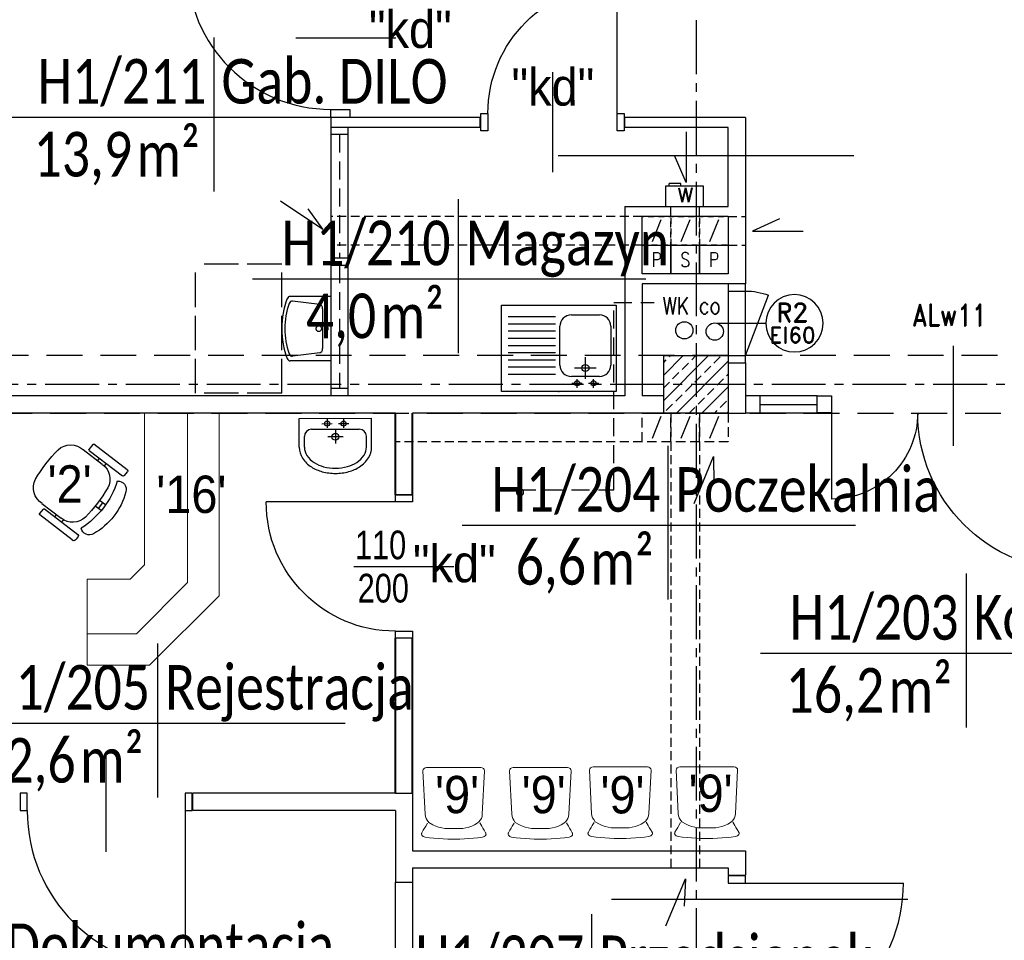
# Model space of a CAD drawing. Header units: millimetres. Extents: x 20447 to 23253, y -8211 to -4238.
# Tile 7 of 22: x 21071 to 21757, y -6873 to -6231. Entities that reach past the tile are written whole.
import ezdxf
from ezdxf.enums import TextEntityAlignment as Align

# ---------------------------------------------------------------- set-up
doc = ezdxf.new("R2010")
doc.units = ezdxf.units.MM
for name, pattern in [('ACAD_ISO02W100', [15, 12, -3]), ('CENTER2', [1.125, 0.75, -0.125, 0.125, -0.125]), ('DASHED', [0.75, 0.5, -0.25]), ('HIDDEN', [0.375, 0.25, -0.125]), ('HIDDEN2', [0.1875, 0.125, -0.0625])]:
    doc.linetypes.add(name, pattern=pattern)
for name, color, linetype in [('_A_metki', 19, 'Continuous'), ('ddkanpodstropem', 3, 'HIDDEN2'), ('DRZWIOPIS', 250, 'Continuous'), ('GRAWITACJE', 1, 'HIDDEN2'), ('KRESKOWANIE', 250, 'Continuous'), ('NAZWY_POM_ARCHITEKTURA', 7, 'Continuous'), ('nowe urz. sanit.', 251, 'Continuous'), ('opis technologia', 250, 'Continuous'), ('opisy', 2, 'Continuous'), ('OSIE', 1, 'CENTER2'), ('PODCIAGI', 251, 'DASHED'), ('s-piony c.o', 1, 'Continuous'), ('SANITARNE', 3, 'Continuous'), ('SLUPY', 250, 'Continuous'), ('SLUSARKA', 7, 'Continuous'), ('SLUSARKA_OPIS', 7, 'Continuous'), ('STOLDRZWI', 7, 'Continuous'), ('TECHNOLOGIA', 5, 'Continuous'), ('URZĄDZ_SANIT', 4, 'Continuous'), ('wentylatorki', 3, 'Continuous'), ('WODKAN', 3, 'Continuous')]:
    doc.layers.add(name, color=color, linetype=linetype)
doc.layers.add('pfu moje', color=95, linetype='Continuous', lineweight=40)
doc.layers.add('ŚCIANY_STARE', color=250, linetype='Continuous', lineweight=25)
doc.styles.add('ARIAL', font='arial.ttf', dxfattribs={"width": 0.9})
doc.styles.add('MM', font='calibri.ttf', dxfattribs={"width": 0.6, "height": 15})
doc.styles.add('PITSIMP8', font='pitsimp8')
doc.styles.add('ROMAND', font='romand', dxfattribs={"height": 20})
doc.styles.add('ROMANS', font='ROMANS.shx', dxfattribs={"width": 0.6})

# ---------------------------------------------------------------- blocks, each defined once
blk = doc.blocks.new('DRZWI_D18W_110')
for p, q in [((5, 12), (5, 122)), ((60, 40.83), (60, -28.83))]:
    blk.add_line(p, q)
for points in [[(0, 0), (5, 0), (5, 12), (0, 12)], [(115, 0), (120, 0), (120, 12), (115, 12)]]:
    blk.add_lwpolyline(points, close=True)
blk.add_arc((5, 12), 110, 0, 90)
blk = doc.blocks.new('DRZWI_D11W_90')
for p, q in [((5, 12), (5, 102)), ((50, 40.83), (50, -28.83))]:
    blk.add_line(p, q)
for points in [[(0, 0), (5, 0), (5, 12), (0, 12)], [(95, 0), (100, 0), (100, 12), (95, 12)]]:
    blk.add_lwpolyline(points, close=True)
blk.add_arc((5, 12), 90, 0, 90)
blk = doc.blocks.new('ZLEWOZMYWAK_80_1K')
for p, q in [((-40, 0), (40, 0)), ((-40, -60), (-40, 0)), ((40, 0), (40, -60)), ((-20.68, -5.67), (-27.96, -5.67)), ((-24.26, -2.56), (-24.26, -8.55)), ((-9.09, -5.67), (-16.25, -5.67)), ((-12.74, -2.56), (-12.74, -8.55)), ((-28.25, -10.37), (-8.75, -10.37)), ((-18.5, -8.8), (-18.5, -23.8)), ((2.3, -11.87), (35.3, -11.87)), ((-36.25, -45.37), (-36.25, -18.37)), ((-26, -16.3), (-11, -16.3)), ((-0.75, -18.37), (-0.75, -45.37)), ((2.3, -16.87), (35.3, -16.87)), ((2.3, -21.87), (35.3, -21.87)), ((2.3, -26.87), (35.3, -26.87)), ((2.3, -31.87), (35.3, -31.87)), ((2.3, -36.87), (35.3, -36.87)), ((2.3, -41.87), (35.3, -41.87)), ((2.3, -46.87), (35.3, -46.87)), ((-8.75, -53.37), (-28.25, -53.37)), ((2.3, -51.87), (35.3, -51.87)), ((40, -60), (-40, -60))]:
    blk.add_line(p, q)
for centre, radius in [((-24.26, -5.67), 1.76), ((-12.74, -5.67), 1.76), ((-18.5, -16.3), 2.5)]:
    blk.add_circle(centre, radius)
for centre, start, end in [((-28.25, -18.37), 90, 180), ((-8.75, -18.37), 0, 90), ((-28.25, -45.37), 180, 270), ((-8.75, -45.37), 270, 0)]:
    blk.add_arc(centre, 8, start, end)
blk.add_point((0, 0))
blk = doc.blocks.new('R2')
at = {"layer": 'DRZWIOPIS'}
blk.add_circle((-27.5, -34.11), 19.99, dxfattribs=at)
at = {"layer": 'STOLDRZWI'}
for p, q in [((-27.5, 19.8), (-27.5, -14.11)), ((-50, 12), (-50, 0)), ((-5, 12), (-5, 0)), ((-5, 0), (-47.02, -16.1))]:
    blk.add_line(p, q, dxfattribs=at)
blk.add_lwpolyline([(-55, 12), (0, 12), (0, 0), (-55, 0)], close=True, dxfattribs=at)
blk.add_arc((-5, 0), 45, 179.99823, 200.97168, dxfattribs=at)
at = {"style": 'ROMANS', "flags": 1}
blk.add_attdef('OPIS', (-27.5, -14.12), '', height=10, dxfattribs=at)
at = {"layer": 'DRZWIOPIS', "style": 'ROMAND'}
blk.add_attdef('SYMBOL', text='', height=13, dxfattribs=at).set_placement((-28.96, -33.66, -2.69), align=Align.MIDDLE)
blk = doc.blocks.new('DP170')
for p, q in [((11.99, 180), (71.99, 180)), ((34.83, 95), (-34.83, 95)), ((12, 10), (122, 10))]:
    blk.add_line(p, q)
for points in [[(-0.01, 190), (-0.01, 180), (11.99, 180), (11.99, 190)], [(0, 0), (0, 10), (12, 10), (12, 0)]]:
    blk.add_lwpolyline(points, close=True)
for centre, radius, start, end in [((11.99, 180), 60, 270, 0), ((12, 10), 110, 0.00177, 90.00177)]:
    blk.add_arc(centre, radius, start, end)
blk = doc.blocks.new('A$C4D6E149D')
at = {"layer": 'wentylatorki', "linetype": 'Continuous'}
for p, q in [((16, 2), (16, 0)), ((16, 0), (24, 0)), ((24, 2), (24, 0))]:
    blk.add_line(p, q, dxfattribs=at)
blk.add_lwpolyline([(0, 2), (26.5, 2), (26.5, 16), (0, 16)], close=True, dxfattribs=at)
blk = doc.blocks.new('A$7E94F132B1B80')
at = {"color": 18, "linetype": 'Continuous', "lineweight": 0}
for p, q in [((1.51, 42.5), (1.08, 39.39)), ((1.73, 43.2), (1.51, 42.5)), ((1.99, 43.8), (1.73, 43.2)), ((2.35, 44.34), (1.99, 43.8)), ((2.86, 44.79), (2.35, 44.34)), ((2.86, 44.79), (3.2, 44.89)), ((3.61, 45), (3.2, 44.89)), ((3.61, 45), (3.96, 44.92)), ((4.27, 44.83), (3.96, 44.92)), ((4.27, 44.83), (4.41, 44.73)), ((6.2, 43.69), (4.41, 44.73)), ((7.8, 42.76), (6.2, 43.69)), ((9.04, 42.05), (7.8, 42.76)), ((11.11, 40.78), (9.04, 42.05)), ((14.51, 41.73), (13.23, 41)), ((15.91, 42.22), (14.51, 41.73)), ((17.37, 42.43), (15.91, 42.22)), ((47.54, 43.92), (17.37, 42.43)), ((48.48, 43.73), (47.54, 43.92)), ((49.28, 43.19), (48.48, 43.73)), ((49.81, 42.38), (49.28, 43.19)), ((50, 41.43), (49.81, 42.38)), ((50, 3.57), (50, 41.43)), ((0.7, 36.29), (0.4, 33.13)), ((1.08, 39.39), (0.7, 36.29)), ((9.15, 35.05), (8.42, 33)), ((10.06, 37.02), (9.15, 35.05)), ((10.06, 37.02), (11.6, 39.94)), ((13.23, 41), (11.6, 39.94)), ((0.18, 29.94), (0.04, 26.72)), ((0.4, 33.13), (0.18, 29.94)), ((7.58, 28.74), (7.48, 26.57)), ((7.9, 30.89), (7.58, 28.74)), ((8.42, 33), (7.9, 30.89)), ((0.04, 26.72), (0, 23.5)), ((0, 21.49), (0, 23.5)), ((0.04, 18.27), (0, 21.49)), ((7.48, 26.57), (7.48, 18.42)), ((0.18, 15.06), (0.04, 18.27)), ((0.4, 11.87), (0.18, 15.06)), ((7.48, 18.42), (7.58, 16.25)), ((7.58, 16.25), (7.9, 14.1)), ((7.9, 14.1), (8.42, 11.99)), ((0.7, 8.71), (0.4, 11.87)), ((1.08, 5.61), (0.7, 8.71)), ((8.42, 11.99), (9.15, 9.95)), ((9.15, 9.95), (10.06, 7.98)), ((10.06, 7.98), (11.12, 6.1)), ((1.51, 2.5), (1.08, 5.61)), ((1.73, 1.8), (1.51, 2.5)), ((1.99, 1.19), (1.73, 1.8)), ((2.35, 0.65), (1.99, 1.19)), ((2.86, 0.21), (2.35, 0.65)), ((3.24, 0.09), (2.86, 0.21)), ((3.61, 0), (3.24, 0.09)), ((3.61, 0), (3.96, 0.07)), ((4.27, 0.16), (3.96, 0.07)), ((4.27, 0.16), (4.41, 0.26)), ((6.2, 1.31), (4.41, 0.26)), ((7.8, 2.24), (6.2, 1.31)), ((9.04, 2.94), (7.8, 2.24)), ((11.36, 4.36), (9.04, 2.94)), ((11.12, 6.1), (12.1, 4.96)), ((12.1, 4.96), (13.23, 4)), ((13.23, 4), (14.51, 3.26)), ((14.51, 3.26), (15.91, 2.78)), ((15.91, 2.78), (17.37, 2.57)), ((17.37, 2.57), (47.54, 1.07)), ((47.54, 1.07), (48.48, 1.26)), ((48.48, 1.26), (49.28, 1.8)), ((49.28, 1.8), (49.81, 2.61)), ((49.81, 2.61), (50, 3.57))]:
    blk.add_line(p, q, dxfattribs=at)
blk = doc.blocks.new('*U1666')
at = {"layer": '_A_metki', "color": 1}
for points in [[(50, 21.37), (50, -20)], [(-5.26, 0), (100.46, 0)]]:
    blk.add_lwpolyline(points, dxfattribs=at)
at = {"layer": '_A_metki', "insert": (46.18, -4), "char_height": 12, "width": 19.7618, "attachment_point": 3, "line_spacing_factor": 0.8, "style": 'MM'}
blk.add_mtext('{\\W0.8;m²}', dxfattribs=at)
at = {"layer": '_A_metki', "style": 'MM', "width": 0.8}
for tag, p in [('NAZWA 1', (52, 15)), ('NAZWA 2', (52, 0))]:
    blk.add_attdef(tag, text='', height=12, dxfattribs=at).set_placement(p, align=Align.BOTTOM_LEFT)
for tag, p in [('nr pom.', (48, 0)), ('POW', (24.18, -21.08))]:
    blk.add_attdef(tag, text='', height=12, dxfattribs=at).set_placement(p, align=Align.BOTTOM_RIGHT)
blk.add_attdef('POW.', text='', height=12, dxfattribs=at).set_placement((28, -4), align=Align.TOP_RIGHT)
at = {"layer": '_A_metki', "style": 'MM', "oblique": 15, "width": 0.8}
blk.add_attdef('posadzka', text='', height=12, dxfattribs=at).set_placement((52, -4), align=Align.TOP_LEFT)
blk = doc.blocks.new('FOTEL_DO_BIURKA1')
at = {"layer": 'TECHNOLOGIA'}
for p, q in [((-23.03, 13.87), (-23.03, -2.93)), ((24.17, 13.87), (24.17, -2.93)), ((-30.52, -19.02), (-30.52, 10.27)), ((-30.02, 10.77), (-25.66, 10.77)), ((-25.16, 10.27), (-25.16, -19.02)), ((26.17, 10.27), (26.17, -19.13)), ((30.97, 10.77), (26.67, 10.77)), ((31.47, -18.13), (31.47, 10.27)), ((-22.96, 1.17), (-25.06, 1.17)), ((24.17, 1.17), (26.27, 1.17)), ((-22.93, -4.83), (-25.13, -4.83)), ((24.07, -4.83), (26.27, -4.83)), ((-26.16, -20.02), (-29.52, -20.02)), ((-1.9, -21.9), (-1.9, -16.72)), ((3.04, -19.58), (-1.89, -19.58)), ((3.03, -21.9), (3.03, -16.71)), ((27.17, -20.13), (29.47, -20.13)), ((29.47, -20.13), (30.47, -20.13)), ((31.47, -18.13), (31.47, -19.13))]:
    blk.add_line(p, q, dxfattribs=at)
for centre, radius, start, end in [((-10.14, 14.92), 12.94, 99.71676, 185.50292), ((0.52, -76.72), 105.2, 82.92886, 97.07114), ((11.29, 14.92), 12.94, 354.49708, 80.28324), ((-30.02, 10.27), 0.5, 90, 180), ((-25.66, 10.27), 0.5, 360, 90), ((26.67, 10.27), 0.5, 90, 180), ((30.97, 10.27), 0.5, 360, 90), ((-10.41, -3.43), 12.63, 178.15894, 261.71383), ((11.55, -3.43), 12.63, 278.28617, 1.84106), ((-29.52, -19.02), 1, 180, 270), ((-26.16, -19.02), 1, 270, 360), ((-15.78, -22.18), 5.8, 138.43067, 251.02872), ((0.57, 38.88), 60.84, 250.10802, 289.89198), ((0.57, 82.57), 99.33, 262.59599, 277.40401), ((16.79, -22.09), 5.85, 292.74239, 39.99086), ((27.17, -19.13), 1, 180, 270), ((30.47, -19.13), 1, 270, 360), ((0.47, 16.44), 47.7, 247.64119, 292.92377)]:
    blk.add_arc(centre, radius, start, end, dxfattribs=at)
blk = doc.blocks.new('A$7E991312A308B')
at = {"layer": 'TECHNOLOGIA', "lineweight": 9}
for p, q in [((47.45, 176), (90.99, 176)), ((47.45, 116), (47.45, 176)), ((90.99, 176), (139.45, 127.54)), ((47.45, 154), (81.87, 154)), ((81.87, 154), (117.45, 118.43)), ((139.45, 127.54), (139.45, 0)), ((117.45, 118.43), (117.45, 0)), ((77.45, 116), (47.45, 116)), ((87.45, 106), (77.45, 116)), ((87.45, 0), (87.45, 106))]:
    blk.add_line(p, q, dxfattribs=at)
at = {"layer": 'TECHNOLOGIA', "lineweight": 9, "rotation": 127.4093422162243}
blk.add_blockref('FOTEL_DO_BIURKA1', (41.74, 52.49), dxfattribs=at)
blk = doc.blocks.new('2DSAN314')
for p, q in [((-0.5, 0), (-0.5, 0.827)), ((-0.374, 0.224), (-0.427, 0.779)), ((0.374, 0.224), (0.427, 0.779)), ((0.5, 0), (0.5, 0.827)), ((0.308, 0.167), (-0.308, 0.167)), ((0.5, 0), (-0.5, 0))]:
    blk.add_line(p, q)
for points in [[(0.04, 0.245, 0.067459), (0.037, 0.268, 0.079812), (0.028, 0.287, 0.107118), (0.014, 0.3, 0.139889), (0, 0.305, 0.139889), (-0.014, 0.3, 0.107118), (-0.028, 0.287, 0.079812), (-0.037, 0.268, 0.067459), (-0.04, 0.245, 0.067459), (-0.037, 0.221, 0.079812), (-0.028, 0.202, 0.107118), (-0.014, 0.189, 0.139889), (0, 0.185, 0.139889), (0.014, 0.189, 0.107118), (0.028, 0.202, 0.079812), (0.037, 0.221, 0.067459)], [(0.024, 0.086, 0.067459), (0.022, 0.1, 0.079812), (0.017, 0.111, 0.107118), (0.009, 0.119, 0.139889), (0, 0.122, 0.139889), (-0.009, 0.119, 0.107118), (-0.017, 0.111, 0.079812), (-0.022, 0.1, 0.067459), (-0.024, 0.086, 0.067459), (-0.022, 0.071, 0.079812), (-0.017, 0.06, 0.107118), (-0.009, 0.052, 0.139889), (0, 0.05, 0.139889), (0.009, 0.052, 0.107118), (0.017, 0.06, 0.079812), (0.022, 0.071, 0.067459)]]:
    blk.add_lwpolyline(points, format="xyb", close=True)
for centre, radius, start, end in [((0, -0.004), 1.004, 62.4694, 117.5306), ((0, -0.004), 0.938, 65.5218, 114.4782), ((-0.433, 0.827), 0.0667, 117.5306, 180), ((-0.361, 0.788), 0.0667, 114.4782, 187.6882), ((0.361, 0.788), 0.0667, 352.3118, 65.5218), ((0.433, 0.827), 0.0667, 0, 62.4694), ((-0.308, 0.233), 0.0667, 187.6882, 270), ((0.308, 0.233), 0.0667, 270, 352.3118)]:
    blk.add_arc(centre, radius, start, end)
at = {"linetype": 'ByBlock', "style": 'PITSIMP8', "flags": 9}
for tag, p in [('VOLUMENSTROM', (-0.231, 0.46)), ('RAUM/GRUPPE', (-0.231, 0.58)), ('BEZEICHNUNG', (-0.231, 0.6)), ('POS.NR.G-LV', (-0.231, 0.56)), ('KENNUNG', (-0.231, 0.5)), ('LEISTUNG', (-0.231, 0.48)), ('FABRIKAT', (-0.231, 0.54)), ('TYP', (-0.231, 0.52)), ('SPANNUNG/FREQUENZ', (-0.231, 0.3)), ('DRUCK/-STUFE', (-0.231, 0.44)), ('TEMPERATUR', (-0.231, 0.36)), ('ANSCHLUSS', (-0.231, 0.42)), ('SCHUTZART', (-0.231, 0.32)), ('DREHZAHL', (-0.231, 0.34)), ('GROESSE', (-0.231, 0.4)), ('DN', (-0.231, 0.38)), ('GEWICHT', (-0.231, 0.28)), ('FREI', (-0.231, 0.26)), ('FREI', (-0.231, 0.24)), ('FREI', (-0.231, 0.22))]:
    blk.add_attdef(tag, text='', height=0.01, dxfattribs=at).set_placement(p, align=Align.MIDDLE)
blk = doc.blocks.new('Umywalka')
at = {"layer": 'URZĄDZ_SANIT', "xscale": 50, "yscale": 38, "zscale": 50, "rotation": 180}
blk.add_blockref('2DSAN314', (0, 0), dxfattribs=at)
blk = doc.blocks.new('A$7E781763181EF')
at = {"layer": 'nowe urz. sanit.', "color": 250, "linetype": 'ACAD_ISO02W100', "ltscale": 2}
for p, q in [((0, 94.2), (90, 94.2)), ((0, 34.2), (0, 94.2)), ((90, 34.2), (90, 94.2)), ((0, 34.2), (90, 34.2))]:
    blk.add_line(p, q, dxfattribs=at)
at = {"layer": 'nowe urz. sanit.', "color": 250, "ltscale": 50, "xscale": 0.9, "yscale": 0.9, "zscale": 0.9, "rotation": 180}
blk.add_blockref('Umywalka', (45, 0), dxfattribs=at)
blk = doc.blocks.new('SZACHT_SUFIT')
at = {"linetype": 'HIDDEN', "ltscale": 26.5}
for p, q in [((0, 0), (0, 20)), ((0, 20), (20, 20)), ((20, 20), (20, 0)), ((20, 0), (0, 0))]:
    blk.add_line(p, q, dxfattribs=at)
at = {"style": 'ROMANS', "width": 0.8}
blk.add_attdef('5', text='', height=10, dxfattribs=at).set_placement((10.01, 9.93), align=Align.MIDDLE)
blk = doc.blocks.new('SZACHT')
for p, q in [((0, 0), (0, 20)), ((0, 20), (20, 20)), ((20, 20), (20, 0)), ((20, 0), (0, 0))]:
    blk.add_line(p, q)
at = {"style": 'ROMANS', "width": 0.8}
blk.add_attdef('5', text='', height=10, dxfattribs=at).set_placement((10.01, 9.93), align=Align.MIDDLE)

msp = doc.modelspace()

# ---------------------------------------------------------------- hatches: boundary and pattern name
at = {"layer": 'KRESKOWANIE'}
h = msp.add_hatch(dxfattribs=at)
h.set_pattern_fill('BRASS', color=256, scale=50, angle=45, style=0)
h.set_pattern_definition([(45, (38061.459, -8976.495), (-8.838835, 8.838835), []), (45, (38057.04, -8972.075), (-8.838835, 8.838835), [6.25, -3.125])])
h.paths.add_polyline_path([(21542.49, -6465.48), (21519.99, -6465.48), (21519.99, -6485.48), (21542.49, -6485.48)])
h.paths.add_polyline_path([(21564.99, -6485.48), (21564.99, -6465.48), (21542.49, -6465.48), (21542.49, -6485.48)])
h.paths.add_polyline_path([(21564.99, -6505.48), (21564.99, -6485.48), (21542.49, -6485.48), (21542.49, -6505.48)])
h.paths.add_polyline_path([(21542.49, -6485.48), (21519.99, -6485.48), (21519.99, -6505.48), (21542.49, -6505.48)])

# ---------------------------------------------------------------- linework, layer by layer
msp.add_line((21263.65, -6243.98), (21333.31, -6243.98))
msp.add_lwpolyline([(21301.31, -6293.93), (21301.31, -6299.48), (21287.99, -6299.48), (21287.99, -6293.93)], close=True)
msp.add_arc((21287.99, -6194.03), 99.9, 180, 270)
at = {"layer": 'ddkanpodstropem', "ltscale": 100}
for p, q in [((21485.23, -6559.12), (21485.23, -6428.39)), ((21485.23, -6428.39), (21513.24, -6428.39)), ((21418.32, -6559.12), (21485.23, -6559.12))]:
    msp.add_line(p, q, dxfattribs=at)
msp.add_lwpolyline([(21417.38, -6560.68, 1), (21422.38, -6560.68, 1)], format="xyb", close=True, dxfattribs=at)
at = {"layer": 'DRZWIOPIS', "color": 250}
msp.add_line((21275.27, -6243.98), (21315.27, -6243.98), dxfattribs=at)
at = {"layer": 'GRAWITACJE', "color": 3, "linetype": 'Continuous'}
for p, q in [((21535.53, -6309.46), (21535.53, -6344.89)), ((21535.53, -6344.89), (21527.6, -6326.11)), ((21253, -6357.7), (21282.44, -6377.42)), ((21282.44, -6377.42), (21272.26, -6363.27)), ((21600.62, -6370.24), (21581.76, -6378.79)), ((21581.76, -6378.79), (21617.19, -6378.79)), ((21541.31, -6568.46), (21554.73, -6535.67)), ((21554.73, -6535.67), (21554.85, -6554.58)), ((21521.36, -6862.78), (21535.15, -6830.14)), ((21535.15, -6830.14), (21534.27, -6849.02))]:
    msp.add_line(p, q, dxfattribs=at)
at = {"layer": 'GRAWITACJE', "linetype": 'HIDDEN2', "ltscale": 50}
for p, q in [((21524.99, -6368.48), (21524.99, -6361.48)), ((21544.87, -6368.48), (21544.87, -6361.48)), ((21504.99, -6368.48), (21287.99, -6368.48)), ((21504.99, -6368.48), (21492.99, -6368.48)), ((21564.73, -6368.48), (21576.99, -6368.48)), ((21504.99, -6388.48), (21287.99, -6388.48)), ((21564.99, -6388.48), (21576.99, -6388.48)), ((21504.99, -6525.48), (21332.99, -6525.48)), ((21524.99, -6525.48), (21524.99, -6822.48)), ((21544.99, -6525.48), (21544.99, -6822.48))]:
    msp.add_line(p, q, dxfattribs=at)
at = {"layer": 'GRAWITACJE', "linetype": 'Continuous', "ltscale": 50}
for points in [[(21504.99, -6388.48), (21524.99, -6388.48), (21524.99, -6408.48), (21504.99, -6408.48)], [(21524.99, -6388.48), (21544.99, -6388.48), (21544.99, -6408.48), (21524.99, -6408.48)], [(21544.99, -6388.48), (21564.99, -6388.48), (21564.99, -6408.48), (21544.99, -6408.48)]]:
    msp.add_lwpolyline(points, close=True, dxfattribs=at)
at = {"layer": 'NAZWY_POM_ARCHITEKTURA'}
for p, q in [((21652.45, -6326.25), (21446.47, -6326.25)), ((21690.09, -6844.51), (21483.55, -6844.51))]:
    msp.add_line(p, q, dxfattribs=at)
at = {"layer": 'OSIE', "ltscale": 50}
for p, q in [((21542.49, -4319.3), (21542.49, -7995.09)), ((21542.49, -4319.3), (21542.49, -7995.09)), ((20526.54, -6485.48), (22719.53, -6485.48)), ((20526.54, -6485.48), (22719.53, -6485.48))]:
    msp.add_line(p, q, dxfattribs=at)
at = {"layer": 'pfu moje', "color": 5, "ltscale": 25}
for p, q in [((21332.99, -6562.48), (21332.99, -6505.48)), ((21344.99, -6562.48), (21344.99, -6505.48)), ((21332.99, -6770.48), (21332.99, -6662.48)), ((21344.99, -6770.48), (21344.99, -6662.48))]:
    msp.add_line(p, q, dxfattribs=at)
at = {"layer": 'PODCIAGI', "ltscale": 50}
for p, q in [((22539.99, -6465.48), (20916.99, -6465.48)), ((20904.99, -6505.48), (22539.99, -6505.48))]:
    msp.add_line(p, q, dxfattribs=at)
at = {"layer": 'SANITARNE'}
for p, q in [((21265.99, -6509.33), (21316.39, -6509.17)), ((21265.99, -6509.33), (21316.39, -6509.17)), ((21266.06, -6529.32), (21265.99, -6509.33)), ((21266.06, -6529.32), (21265.99, -6509.33)), ((21285.44, -6509.79), (21285.46, -6515.78)), ((21285.44, -6509.79), (21285.46, -6515.78)), ((21296.96, -6509.75), (21296.98, -6515.74)), ((21296.96, -6509.75), (21296.98, -6515.74)), ((21316.46, -6529.15), (21316.39, -6509.17)), ((21316.46, -6529.15), (21316.39, -6509.17)), ((21274.62, -6516.84), (21307.82, -6516.73)), ((21274.62, -6516.84), (21307.82, -6516.73)), ((21281.8, -6512.91), (21288.95, -6512.88)), ((21281.8, -6512.91), (21288.95, -6512.88)), ((21291.22, -6516.91), (21291.25, -6526.84)), ((21291.22, -6516.91), (21291.25, -6526.84)), ((21293.38, -6512.87), (21300.67, -6512.85)), ((21293.38, -6512.87), (21300.67, -6512.85)), ((21269.66, -6529.3), (21269.63, -6521.86)), ((21269.66, -6529.3), (21269.63, -6521.86)), ((21296.55, -6522.04), (21285.88, -6522.08)), ((21296.55, -6522.04), (21285.88, -6522.08)), ((21312.86, -6529.17), (21312.83, -6521.72)), ((21312.86, -6529.17), (21312.83, -6521.72))]:
    msp.add_line(p, q, dxfattribs=at)
for centre, radius in [((21285.45, -6512.9), 1.76), ((21285.45, -6512.9), 1.76), ((21296.97, -6512.86), 1.76), ((21296.97, -6512.86), 1.76), ((21291.21, -6522.06), 2.4), ((21291.21, -6522.06), 2.4)]:
    msp.add_circle(centre, radius, dxfattribs=at)
for centre, radius, start, end in [((21274.63, -6521.84), 5, 90.18361, 180.18361), ((21274.63, -6521.84), 5, 90.18361, 180.18361), ((21307.83, -6521.73), 5, 0.18361, 90.18361), ((21307.83, -6521.73), 5, 0.18361, 90.18361), ((21280.17, -6529.27), 14.11, 180.18361, 213.00945), ((21280.17, -6529.27), 14.11, 180.18361, 213.00945), ((21280.17, -6529.27), 10.51, 180.18361, 213.00945), ((21280.17, -6529.27), 10.51, 180.18361, 213.00945), ((21302.34, -6529.2), 10.51, 327.35778, 0.18361), ((21302.34, -6529.2), 10.51, 327.35778, 0.18361), ((21302.34, -6529.2), 14.11, 327.35778, 0.18361), ((21302.34, -6529.2), 14.11, 327.35778, 0.18361), ((21285.47, -6525.83), 20.43, 213.00945, 237.47919), ((21285.47, -6525.83), 20.43, 213.00945, 237.47919), ((21285.47, -6525.83), 16.83, 213.00945, 237.47919), ((21285.47, -6525.83), 16.83, 213.00945, 237.47919), ((21297.03, -6525.8), 16.83, 302.88804, 327.35778), ((21297.03, -6525.8), 16.83, 302.88804, 327.35778), ((21297.03, -6525.8), 20.43, 302.88804, 327.35778), ((21297.03, -6525.8), 20.43, 302.88804, 327.35778), ((21288.94, -6520.38), 26.89, 237.47919, 255.28971), ((21288.94, -6520.38), 26.89, 237.47919, 255.28971), ((21288.94, -6520.38), 23.29, 237.47919, 255.28971), ((21288.94, -6520.38), 23.29, 237.47919, 255.28971), ((21291.2, -6511.76), 32.2, 255.28971, 270.18361), ((21291.2, -6511.76), 32.2, 255.28971, 270.18361), ((21291.2, -6511.76), 32.2, 270.18361, 285.07752), ((21291.2, -6511.76), 32.2, 270.18361, 285.07752), ((21293.52, -6520.37), 23.29, 285.07752, 302.88804), ((21293.52, -6520.37), 23.29, 285.07752, 302.88804), ((21293.52, -6520.37), 26.89, 285.07752, 302.88804), ((21293.52, -6520.37), 26.89, 285.07752, 302.88804), ((21291.2, -6511.76), 35.8, 255.28971, 270.18361), ((21291.2, -6511.76), 35.8, 255.28971, 270.18361), ((21291.2, -6511.76), 35.8, 270.18361, 285.07752), ((21291.2, -6511.76), 35.8, 270.18361, 285.07752)]:
    msp.add_arc(centre, radius, start, end, dxfattribs=at)
at = {"layer": 'SLUPY'}
msp.add_lwpolyline([(21519.99, -6465.48), (21564.99, -6465.48), (21564.99, -6505.48), (21519.99, -6505.48)], close=True, dxfattribs=at)
msp.add_lwpolyline([(21519.99, -6465.48), (21564.99, -6465.48), (21564.99, -6505.48), (21519.99, -6505.48)], close=True, dxfattribs=at)
at = {"layer": 'SLUSARKA', "ltscale": 50}
for p, q in [((21626.96, -6493.48), (21576.99, -6493.48)), ((21586.99, -6493.48), (21586.99, -6505.48)), ((21586.99, -6499.48), (21626.96, -6499.48)), ((21626.96, -6505.48), (21576.99, -6505.48))]:
    msp.add_line(p, q, dxfattribs=at)
at = {"layer": 'STOLDRZWI', "linetype": 'HIDDEN'}
for p, q in [((21299.99, -6306.48), (21287.99, -6306.48)), ((21299.99, -6311.48), (21287.99, -6311.48)), ((21287.99, -6397.45), (21299.99, -6397.45)), ((21287.99, -6402.45), (21299.99, -6402.45)), ((21299.99, -6488.48), (21287.99, -6488.48)), ((21299.99, -6493.48), (21287.99, -6493.48))]:
    msp.add_line(p, q, dxfattribs=at)
at = {"layer": 'STOLDRZWI', "linetype": 'HIDDEN', "ltscale": 50}
for p, q in [((21293.99, -6311.48), (21293.99, -6388.98)), ((21293.99, -6393.98), (21293.99, -6397.45)), ((21293.99, -6402.45), (21293.99, -6488.48))]:
    msp.add_line(p, q, dxfattribs=at)
at = {"layer": 'WODKAN'}
for centre in [(21534.37, -6447.87), (21555.56, -6448.74)]:
    msp.add_circle(centre, 6, dxfattribs=at)
at = {"layer": 'ŚCIANY_STARE'}
for p, q in [((21391.99, -6299.48), (21287.99, -6299.48)), ((21287.99, -6299.48), (21287.99, -6493.48)), ((21389.99, -6299.48), (21299.99, -6299.48)), ((21391.99, -6306.48), (21391.99, -6299.48)), ((21492.99, -6306.48), (21492.99, -6299.48)), ((21576.99, -6299.48), (21492.99, -6299.48)), ((21576.99, -6299.48), (21576.99, -6408.48)), ((21391.99, -6306.48), (21299.99, -6306.48)), ((21299.99, -6306.48), (21299.99, -6493.48)), ((21564.99, -6306.48), (21492.99, -6306.48)), ((21564.99, -6361.48), (21564.99, -6306.48)), ((21492.99, -6361.48), (21492.99, -6493.48)), ((21492.99, -6361.48), (21564.99, -6361.48)), ((21564.99, -6368.48), (21504.99, -6368.48)), ((21504.99, -6408.48), (21504.99, -6368.48)), ((21564.99, -6368.48), (21564.99, -6408.48)), ((21576.99, -6408.48), (21576.99, -6415.48)), ((21576.99, -6415.48), (21504.99, -6415.48)), ((21504.99, -6415.48), (21504.99, -6493.48)), ((21576.99, -6470.48), (21576.99, -6505.48)), ((21287.99, -6493.48), (20904.99, -6493.48)), ((21492.99, -6493.48), (21299.99, -6493.48)), ((21519.99, -6493.48), (21504.99, -6493.48)), ((21332.99, -6505.48), (20904.99, -6505.48)), ((21519.99, -6505.48), (21344.99, -6505.48)), ((21519.99, -6505.48), (21504.99, -6505.48)), ((21564.99, -6505.48), (21576.99, -6505.48)), ((21344.99, -6562.48), (21332.99, -6562.48)), ((21332.99, -6770.48), (21191.99, -6770.48)), ((21191.99, -6782.48), (21191.99, -6770.48)), ((21332.99, -6770.48), (21344.99, -6770.48)), ((21344.99, -6770.48), (21344.99, -6810.48)), ((21332.99, -6782.48), (21191.99, -6782.48)), ((21332.99, -6782.48), (21332.99, -6832.48)), ((21344.99, -6810.48), (21576.99, -6810.48)), ((21576.99, -6810.48), (21576.99, -6827.48)), ((21344.99, -6822.48), (21564.99, -6822.48)), ((21344.99, -6822.48), (21344.99, -6832.48)), ((21564.99, -6822.48), (21564.99, -6827.48)), ((21564.99, -6827.48), (21576.99, -6827.48))]:
    msp.add_line(p, q, dxfattribs=at)
at = {"layer": 'ŚCIANY_STARE', "linetype": 'Continuous'}
msp.add_line((21564.99, -6408.48), (21504.99, -6408.48), dxfattribs=at)
at = {"layer": 'ŚCIANY_STARE'}
msp.add_lwpolyline([(21344.99, -6953.48), (21332.99, -6953.48), (21332.99, -6832.48), (21344.99, -6832.48), (21344.99, -6953.48)], dxfattribs=at)

# ---------------------------------------------------------------- block references
at = {"layer": '_A_metki'}
ref = msp.add_blockref('*U1666', (21076.99, -6299.24), dxfattribs=dict(at, xscale=2.592, yscale=2.592, zscale=2.592))
ref.add_attrib('NAZWA 2', 'Gab. DILO', dxfattribs={"height": 31.104, "style": 'MM', "width": 0.8}).set_placement((21211.77, -6299.24), align=Align.BOTTOM_LEFT)
ref.add_attrib('nr pom.', 'H1/211', dxfattribs={"height": 31.104, "style": 'MM', "width": 0.8}).set_placement((21201.41, -6299.24), align=Align.BOTTOM_RIGHT)
ref.add_attrib('POW.', '13,9', dxfattribs={"height": 31.104, "style": 'MM', "width": 0.8}).set_placement((21149.57, -6309.61), align=Align.TOP_RIGHT)
ref = msp.add_blockref('*U1666', (21247.05, -6411.88), dxfattribs=dict(at, xscale=2.592, yscale=2.592, zscale=2.592))
ref.add_attrib('NAZWA 2', 'Magazyn', dxfattribs={"height": 31.104, "style": 'MM', "width": 0.8}).set_placement((21381.84, -6411.88), align=Align.BOTTOM_LEFT)
ref.add_attrib('nr pom.', 'H1/210', dxfattribs={"height": 31.104, "style": 'MM', "width": 0.8}).set_placement((21371.47, -6411.88), align=Align.BOTTOM_RIGHT)
ref.add_attrib('POW.', '4,0', dxfattribs={"height": 31.104, "style": 'MM', "width": 0.8}).set_placement((21319.63, -6422.25), align=Align.TOP_RIGHT)
ref = msp.add_blockref('*U1666', (21393.25, -6583.65), dxfattribs=dict(at, xscale=2.592, yscale=2.592, zscale=2.592))
ref.add_attrib('NAZWA 2', 'Poczekalnia', dxfattribs={"height": 31.104, "style": 'MM', "width": 0.8}).set_placement((21528.03, -6583.65), align=Align.BOTTOM_LEFT)
ref.add_attrib('nr pom.', 'H1/204', dxfattribs={"height": 31.104, "style": 'MM', "width": 0.8}).set_placement((21517.67, -6583.65), align=Align.BOTTOM_RIGHT)
ref.add_attrib('POW.', '6,6', dxfattribs={"height": 31.104, "style": 'MM', "width": 0.8}).set_placement((21465.83, -6594.02), align=Align.TOP_RIGHT)
ref = msp.add_blockref('*U1666', (21601.05, -6672.8), dxfattribs=dict(at, xscale=2.592, yscale=2.592, zscale=2.592))
ref.add_attrib('NAZWA 2', 'Korytarz', dxfattribs={"height": 31.104, "style": 'MM', "width": 0.8}).set_placement((21735.83, -6672.8), align=Align.BOTTOM_LEFT)
ref.add_attrib('nr pom.', 'H1/203', dxfattribs={"height": 31.104, "style": 'MM', "width": 0.8}).set_placement((21725.46, -6672.8), align=Align.BOTTOM_RIGHT)
ref.add_attrib('POW.', '16,2', dxfattribs={"height": 31.104, "style": 'MM', "width": 0.8}).set_placement((21673.62, -6683.17), align=Align.TOP_RIGHT)
ref = msp.add_blockref('*U1666', (21037.67, -6721.55), dxfattribs=dict(at, xscale=2.592, yscale=2.592, zscale=2.592))
ref.add_attrib('NAZWA 2', 'Rejestracja', dxfattribs={"height": 31.104, "style": 'MM', "width": 0.8}).set_placement((21172.46, -6721.55), align=Align.BOTTOM_LEFT)
ref.add_attrib('nr pom.', 'H1/205', dxfattribs={"height": 31.104, "style": 'MM', "width": 0.8}).set_placement((21162.09, -6721.55), align=Align.BOTTOM_RIGHT)
ref.add_attrib('POW.', '12,6', dxfattribs={"height": 31.104, "style": 'MM', "width": 0.8}).set_placement((21110.25, -6731.92), align=Align.TOP_RIGHT)
ref = msp.add_blockref('*U1666', (20926.73, -6940.52), dxfattribs=dict(at, xscale=2.592, yscale=2.592, zscale=2.592))
ref.add_attrib('NAZWA 2', 'medyczna', dxfattribs={"height": 31.104, "style": 'MM', "width": 0.8}).set_placement((21061.52, -6940.52), align=Align.BOTTOM_LEFT)
ref.add_attrib('NAZWA 1', 'Dokumentacja', dxfattribs={"height": 31.104, "style": 'MM', "width": 0.8}).set_placement((21061.52, -6901.64), align=Align.BOTTOM_LEFT)
ref.add_attrib('nr pom.', 'H1/206', dxfattribs={"height": 31.104, "style": 'MM', "width": 0.8}).set_placement((21051.15, -6940.52), align=Align.BOTTOM_RIGHT)
ref.add_attrib('POW.', '15,8', dxfattribs={"height": 31.104, "style": 'MM', "width": 0.8}).set_placement((20999.31, -6950.88), align=Align.TOP_RIGHT)
ref = msp.add_blockref('*U1666', (21340.12, -6909.97), dxfattribs=dict(at, xscale=2.592, yscale=2.592, zscale=2.592))
ref.add_attrib('NAZWA 2', 'Przedsionek', dxfattribs={"height": 31.104, "style": 'MM', "width": 0.8}).set_placement((21474.91, -6909.97), align=Align.BOTTOM_LEFT)
ref.add_attrib('nr pom.', 'H1/207', dxfattribs={"height": 31.104, "style": 'MM', "width": 0.8}).set_placement((21464.54, -6909.97), align=Align.BOTTOM_RIGHT)
ref.add_attrib('POW.', '3,9', dxfattribs={"height": 31.104, "style": 'MM', "width": 0.8}).set_placement((21412.7, -6920.33), align=Align.TOP_RIGHT)
at = {"layer": 'GRAWITACJE', "linetype": 'Continuous'}
for p in [(21504.99, -6388.48), (21524.99, -6388.48), (21544.99, -6388.48)]:
    msp.add_blockref('SZACHT', p, dxfattribs=at).add_auto_attribs({'5': '/'})
at = {"layer": 'GRAWITACJE'}
for p in [(21504.99, -6525.48), (21524.99, -6525.48), (21544.99, -6525.48)]:
    msp.add_blockref('SZACHT_SUFIT', p, dxfattribs=at).add_auto_attribs({'5': '/'})
at = {"layer": 'nowe urz. sanit.', "ltscale": 50, "rotation": 89.99999999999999}
msp.add_blockref('A$7E781763181EF', (21287.99, -6491.69), dxfattribs=at)
at = {"layer": 'pfu moje', "ltscale": 25, "xscale": -1, "rotation": 180.0000000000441}
msp.add_blockref('A$7E991312A308B', (21070.73, -6505.25), dxfattribs=at)
at = {"layer": 'SANITARNE', "rotation": 180}
msp.add_blockref('ZLEWOZMYWAK_80_1K', (21446.9, -6490.43), dxfattribs=at)
at = {"layer": 'SLUSARKA', "ltscale": 50, "extrusion": (0, 0, -1), "zscale": -1, "rotation": 270}
msp.add_blockref('DP170', (-21816.96, -6493.48), dxfattribs=at)
at = {"layer": 'STOLDRZWI', "xscale": -1}
msp.add_blockref('DRZWI_D11W_90', (21492.49, -6308.84), dxfattribs=at)
at = {"layer": 'STOLDRZWI', "ltscale": 50}
ref = msp.add_blockref('R2', (21576.99, -6470.48), dxfattribs=dict(at, xscale=-1, rotation=90.00000140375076))
ref.add_attrib('SYMBOL', 'R2', dxfattribs={"layer": 'DRZWIOPIS', "height": 13, "style": 'ROMAND'}).set_placement((21609.54, -6435.39, -2.69), align=Align.MIDDLE)
at = {"layer": 'STOLDRZWI', "xscale": -1, "rotation": 89.99999999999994}
msp.add_blockref('DRZWI_D11W_90', (21344.99, -6562.48), dxfattribs=at)
at = {"layer": 'STOLDRZWI'}
for p, rotation in [((21191.49, -6770.48), 180), ((21564.99, -6827.98), 270)]:
    msp.add_blockref('DRZWI_D18W_110', p, dxfattribs=dict(at, rotation=rotation))
at = {"layer": 'TECHNOLOGIA', "lineweight": 9, "rotation": 90.00000000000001}
for p in [(21396.17, -6802.46), (21456.53, -6802.46), (21512.2, -6801.99), (21572.56, -6801.99)]:
    msp.add_blockref('A$7E94F132B1B80', p, dxfattribs=at)
at = {"layer": 'wentylatorki', "linetype": 'Continuous', "rotation": 180}
msp.add_blockref('A$C4D6E149D', (21547.8, -6345.48), dxfattribs=at)
msp.add_blockref('A$C4D6E149D', (21547.8, -6345.48), dxfattribs=at)

# ---------------------------------------------------------------- texts
at = {"layer": 'DRZWIOPIS', "style": 'ROMAND'}
msp.add_text('EI60', height=11, dxfattribs=at).set_placement((21593.69, -6456.72))
at = {"layer": 'DRZWIOPIS', "color": 250, "width": 0.8}
for s, p in [('110', (21322.71, -6607.38)), ('200', (21324.59, -6637.52))]:
    msp.add_text(s, height=20, dxfattribs=at).set_placement(p, align=Align.CENTER)
at = {"layer": 'GRAWITACJE', "linetype": 'Continuous', "ltscale": 50, "style": 'ROMANS', "width": 0.8}
for tag, p in [('P', (21515, -6398.54)), ('S', (21535, -6398.54)), ('P', (21555, -6398.54))]:
    msp.add_attdef(tag, text='P', height=10, dxfattribs=at).set_placement(p, align=Align.MIDDLE)
at = {"layer": 'opis technologia', "ltscale": 100, "char_height": 26, "width": 459.9091, "attachment_point": 1, "style": 'ARIAL'}
for s, insert in [("\\pxt4;'2'", (21090.72, -6541.92)), ("\\pxt4;'16'", (21166.44, -6549.11)), ("\\pxt4;'9'", (21360.66, -6758.33)), ("\\pxt4;'9'", (21421.02, -6758.33)), ("\\pxt4;'9'", (21475.93, -6758.47)), ("\\pxt4;'9'", (21537.33, -6757.41))]:
    msp.add_mtext(s, dxfattribs=dict(at, insert=insert))
at = {"layer": 'opisy', "color": 18, "true_color": 0x000000, "char_height": 26, "width": 459.9091, "attachment_point": 1, "style": 'ARIAL'}
for insert in [(21314.56, -6225.08), (21413.9, -6265.29), (21345.2, -6597.38)]:
    msp.add_mtext('\\pxt4;"kd"', dxfattribs=dict(at, insert=insert))
at = {"layer": 's-piony c.o', "ltscale": 50, "style": 'ROMANS', "width": 0.8}
msp.add_text('co', height=12, dxfattribs=at).set_placement((21544.48, -6436.51))
msp.add_text('co', height=12, dxfattribs=at).set_placement((21544.48, -6436.51))
msp.add_text('co', height=12, dxfattribs=at).set_placement((21544.48, -6436.51))
at = {"layer": 'SLUSARKA_OPIS', "ltscale": 50, "style": 'ROMAND', "width": 0.8}
msp.add_text('ALw11', height=15, dxfattribs=at).set_placement((21693.25, -6437.25), align=Align.MIDDLE_LEFT)
at = {"layer": 'wentylatorki', "style": 'ROMANS', "width": 0.9}
msp.add_text('w', height=15, dxfattribs=at).set_placement((21528.69, -6351.18), align=Align.MIDDLE_LEFT)
msp.add_text('w', height=15, dxfattribs=at).set_placement((21528.69, -6351.18), align=Align.MIDDLE_LEFT)
at = {"layer": 'WODKAN', "linetype": 'Continuous', "style": 'ROMANS', "width": 0.8}
msp.add_text('WK', height=12, dxfattribs=at).set_placement((21519.3, -6436.8))

doc.saveas('drawing.dxf')
